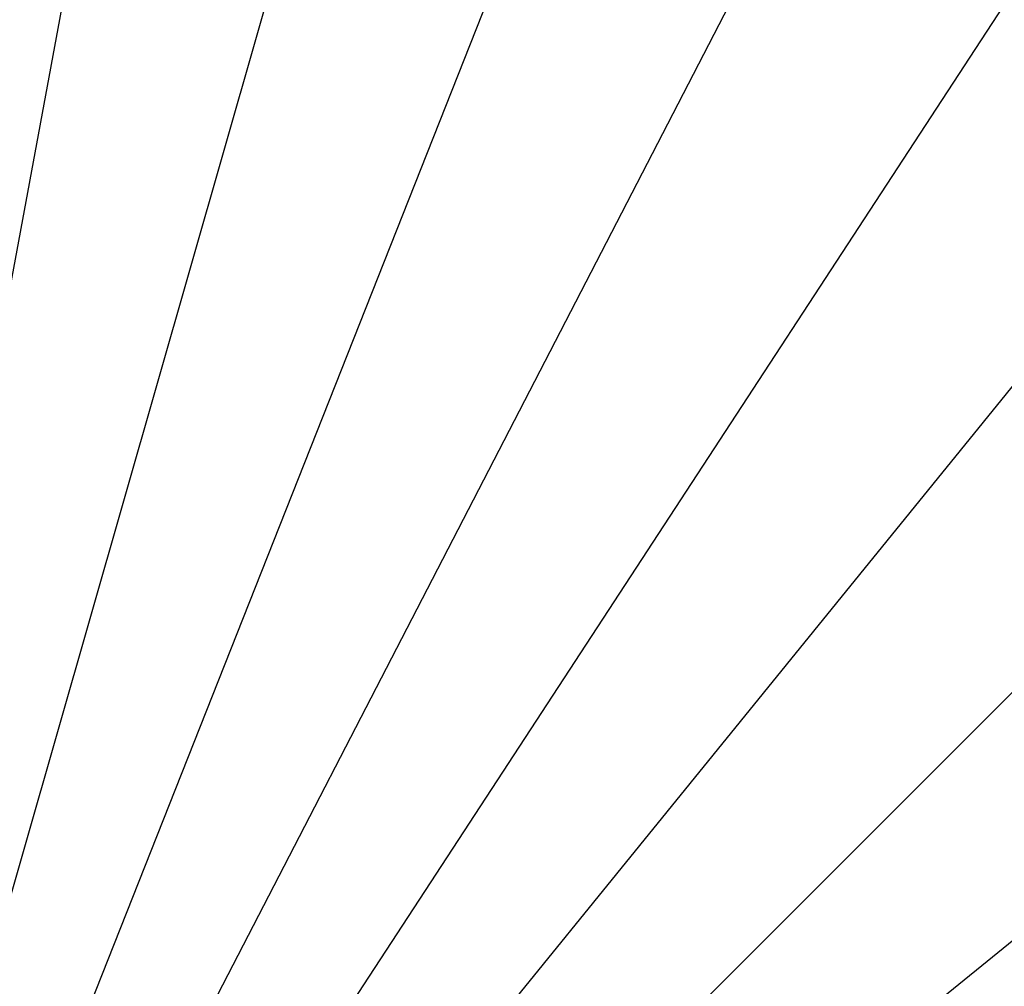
# Model space of a CAD drawing. Header units: millimetres. Extents: x -14 to 488, y -50 to 50.
# Tile 89 of 256: x 212 to 222, y 10 to 20. Entities that reach past the tile are written whole.
import ezdxf

# ---------------------------------------------------------------- set-up
doc = ezdxf.new("R2010")
doc.units = ezdxf.units.MM
doc.header["$MEASUREMENT"] = 0
doc.layers.add('Default', color=7, linetype='Continuous')

msp = doc.modelspace()

# ---------------------------------------------------------------- linework, layer by layer
at = {"layer": 'Default'}
for points in [[(213.9506, 27.221, 0.8782), (208.8776, -0.1931, 0.8725)], [(216.5489, 26.6103, 0.8782), (208.8776, -0.1931, 0.8725)], [(219.1399, 25.729, 0.8782), (208.8776, -0.1931, 0.8725)], [(222.0588, 25.2997, 0.9239), (221.8747, 24.9436, 0.8955), (221.6825, 24.5719, 0.8782), (208.8776, -0.1931, 0.8725)], [(224.1335, 23.142, 0.8782), (208.8776, -0.1931, 0.8725)], [(226.45, 21.4513, 0.8782), (208.8776, -0.1931, 0.8725)], [(228.5914, 19.5207, 0.8782), (208.8776, -0.1931, 0.8725)], [(230.5219, 17.3793, 0.8782), (208.8776, -0.1931, 0.8725)]]:
    msp.add_polyline3d(points, dxfattribs=at)

doc.saveas('drawing.dxf')
